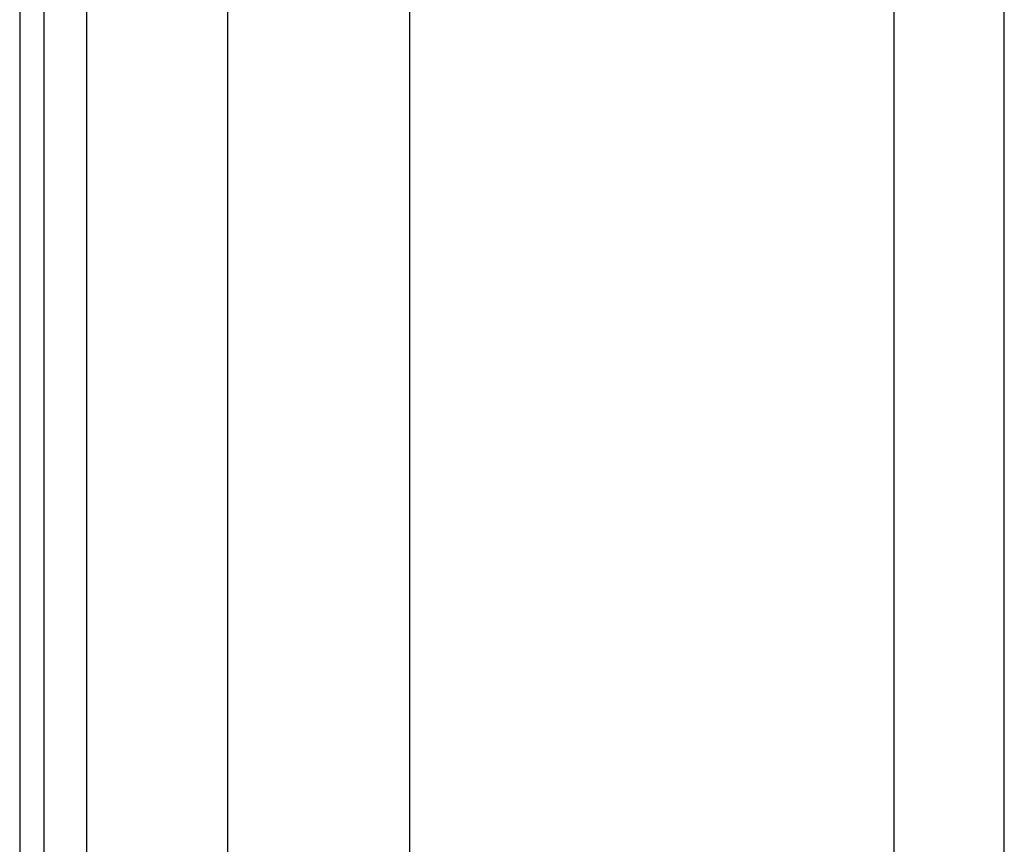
# Model space of a CAD drawing. Header units: inches. Extents: x 3 to 112, y 6 to 61.
# Tile 80 of 140: x 3.35 to 5.49, y 36.51 to 38.29. Entities that reach past the tile are written whole.
import ezdxf

# ---------------------------------------------------------------- set-up
doc = ezdxf.new("R2010")
doc.units = ezdxf.units.IN
doc.header["$MEASUREMENT"] = 0
doc.layers.add('Visible Edges(ANSI)', color=7, linetype='Continuous', lineweight=25)
doc.layers.add('Visible Tangent Edges(ANSI)', color=7, linetype='Continuous', lineweight=25)

msp = doc.modelspace()

# ---------------------------------------------------------------- linework, layer by layer
at = {"layer": 'Visible Edges(ANSI)'}
for p, q in [((3.3481, 43.0257), (3.3481, 13.5147)), ((3.4011, 13.5147), (3.4011, 43.0257)), ((5.4851, 36.3714), (5.4851, 40.2307)), ((5.2459, 36.4574), (5.2459, 38.6825)), ((3.8001, 18.0016), (3.8001, 38.5387)), ((4.1938, 38.5378), (4.1938, 18.0025))]:
    msp.add_line(p, q, dxfattribs=at)
at = {"layer": 'Visible Tangent Edges(ANSI)'}
msp.add_line((3.4941, 13.5147), (3.4941, 43.0257), dxfattribs=at)

doc.saveas('drawing.dxf')
